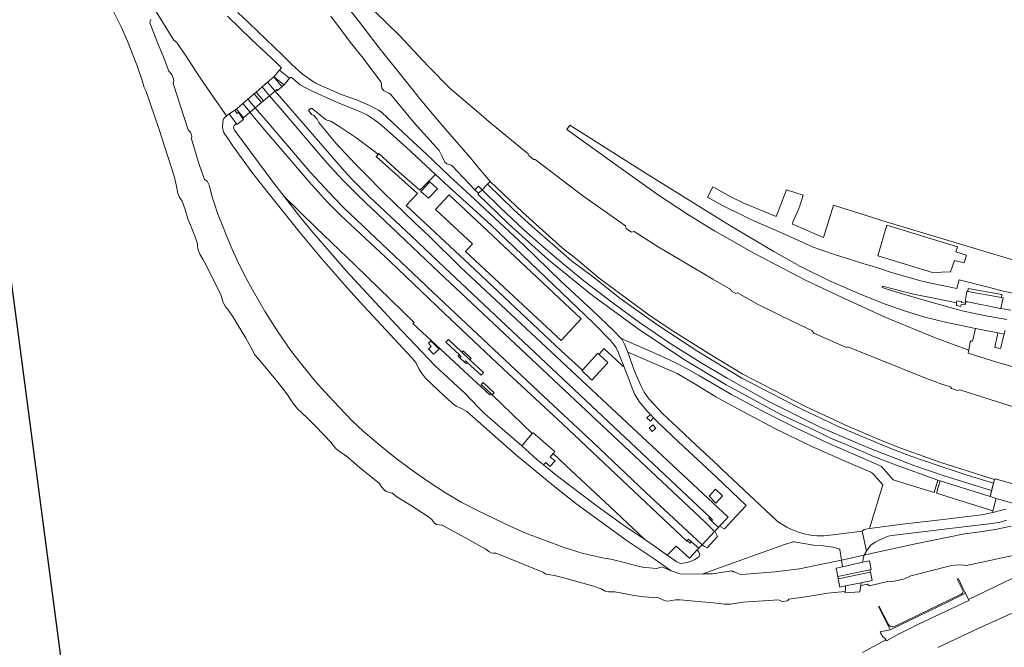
# Model space of a CAD drawing. Extents: x 148869 to 161638, y 453607 to 469810.
# Tile 165 of 256: x 152740 to 153149, y 462735 to 462996. Entities that reach past the tile are written whole.
import ezdxf

# ---------------------------------------------------------------- set-up
doc = ezdxf.new("R2010")
doc.units = 0
doc.layers.add('2024', color=160, linetype='CONTINUOUS')
doc.layers.add('2024 hatch', color=160, linetype='CONTINUOUS')
for name, color, linetype, lineweight in [('B-RO-VH-VERHARDING_GESLOTEN-GV', 251, 'CONTINUOUS', 18), ('B-RO-VH-VERHARDING_HALFVERHARDING-GV', 251, 'CONTINUOUS', 18), ('B-RO-VH-VERHARDING_OPEN-GV', 251, 'CONTINUOUS', 18)]:
    doc.layers.add(name, color=color, linetype=linetype, lineweight=lineweight)

msp = doc.modelspace()

# ---------------------------------------------------------------- hatches: boundary and pattern name
at = {"layer": '2024 hatch'}
h = msp.add_hatch(dxfattribs=at)
h.set_pattern_fill('ANSI31', color=256, scale=29.988, angle=45)
h.set_pattern_definition([(90, (0, 0), (-29.988, 0), [])])
h.paths.add_polyline_path([(153060.97, 462471.33), (152787.39, 462332.45), (152683.96, 462314.58), (152571.59, 462395.32), (152563.82, 462406.18), (152398.44, 462422.66), (152151.13, 462555.77), (152130.97, 462967.46), (151963.51, 463060.43), (151619.43, 463158.93), (151635.54, 463357.09), (152009.16, 463977.93), (152157.72, 463944.62), (152280.12, 463919.12), (152508.66, 464143.59), (152698.68, 463896.62), (152536.72, 463732.43), (152656.87, 463588.89), (152658.63, 463316.61), (152691.32, 463187.08), (152688.32, 463085.82), (152689.17, 463075.64), (152721.38, 462998.51), (152757.48, 462725.88), (152775.44, 462698.77), (152933.57, 462680.1)])

# ---------------------------------------------------------------- linework, layer by layer
at = {"layer": '2024', "flags": 128}
msp.add_lwpolyline([(151635.54, 463357.09), (152009.16, 463977.93), (152157.72, 463944.62), (152280.12, 463919.12), (152508.66, 464143.59), (152698.68, 463896.62), (152536.72, 463732.43), (152656.87, 463588.89), (152658.63, 463316.61), (152691.32, 463187.08), (152688.32, 463085.82), (152689.17, 463075.64), (152721.38, 462998.51), (152757.48, 462725.88)], dxfattribs=at)
at = {"layer": 'B-RO-VH-VERHARDING_GESLOTEN-GV', "flags": 128}
for points in [[(152826.21, 462997.12), (152836.17, 462987.5), (152846.53, 462977.69), (152848.68, 462975.62), (152847.86, 462974.68), (152851.93, 462971.32), (152852.66, 462971.74), (152856.38, 462968.59), (152860.83, 462966.27), (152871.19, 462961.53), (152881.47, 462957.36), (152884.37, 462956.01), (152887.33, 462954.06), (152890.41, 462951.69), (152894.02, 462948.52), (152900.64, 462942.52), (152912.67, 462931.4), (152918.08, 462926.35), (152935.68, 462910.49), (152978.29, 462869.58), (152985.36, 462862.46), (152986.74, 462860.86), (152987.79, 462859.31), (152988.64, 462857.52), (152991.03, 462851.7), (152993.32, 462845.7), (152994.38, 462842.64), (152995.57, 462839.93), (152997.29, 462837.09), (153000.57, 462833.23), (153002.02, 462831.71), (153003.36, 462830.29), (153005.43, 462828.12), (153013.79, 462820.21), (153029.5, 462805.68), (153041.78, 462793.83), (153035.89, 462787.45), (153032.81, 462784.11), (153030.78, 462785.22), (153030.3, 462784.71), (153028.73, 462783.06), (153028.9, 462782.89), (153029.89, 462780.94), (153025.58, 462776.28), (153024.57, 462776.76), (153023.55, 462777.55), (153022.17, 462776.09), (153021.48, 462775.36), (153022.19, 462774.39), (153022.41, 462773.83), (153022.44, 462773.43), (153022.34, 462772.71), (153021.55, 462772.07), (153020.54, 462771.43), (153019.65, 462770.97), (153018.72, 462770.61), (153017.18, 462770.16), (153014.82, 462769.78), (153014.23, 462769.88), (153012.97, 462770.49), (153008.98, 462773.17), (153004.11, 462776.65), (152999.65, 462779.7), (152995.49, 462782.48), (152990.4, 462786.01), (152979.83, 462793.59), (152963.44, 462806.06), (152957.61, 462810.67), (152954.73, 462813.1), (152948.55, 462818.58), (152941.56, 462824.77), (152935.46, 462829.96), (152932.92, 462832.22), (152930.77, 462834.3), (152924.68, 462840.59), (152921.95, 462843.11), (152916.14, 462848.49), (152912.52, 462851.84), (152896.22, 462869.05), (152882.48, 462883.85), (152875.6, 462891.38), (152866.65, 462901.62), (152861.19, 462908), (152856.75, 462913.42), (152849.75, 462922.22), (152845.5, 462927.72), (152829.16, 462949.8), (152828.75, 462950.71), (152828.77, 462951.3), (152828.94, 462951.66), (152829.21, 462951.96), (152829.9, 462952.36), (152826.92, 462956.58), (152825.79, 462955.69), (152825.03, 462955.09), (152824.66, 462954.62), (152824.35, 462953.88), (152824.2, 462952.9), (152824.18, 462951.1), (152824.32, 462950.11), (152824.68, 462948.76), (152825.07, 462948.06), (152826.48, 462946.12), (152828.27, 462943.45), (152836.38, 462932.26), (152839.32, 462928.47), (152845.36, 462921.01), (152856.44, 462907.08), (152860.52, 462902.14), (152865.44, 462896.35), (152875.16, 462885.19), (152881.15, 462878.47), (152902.75, 462855.3), (152903.93, 462853.94), (152904.63, 462852.97), (152905.78, 462850.64), (152906.71, 462849.09), (152907.64, 462847.79), (152908.57, 462846.75), (152914.04, 462841.47), (152919.65, 462836.34), (152921.24, 462835.14), (152923.51, 462834.13), (152925.66, 462832.93), (152945.75, 462815.14), (152961.55, 462802.12), (152971.55, 462794.23), (152992.34, 462779.19), (153003.63, 462771.7), (153010.63, 462766.73), (153013.78, 462765.6), (153014.76, 462765.37), (153023.76, 462765.41), (153057.73, 462777.66), (153060.59, 462778.53), (153061.35, 462778.71), (153061.84, 462778.71), (153069.76, 462777.43), (153073.83, 462777.12), (153077.8, 462776.56), (153080.3, 462775.88), (153080.82, 462775.59), (153081.45, 462771.2), (153090.85, 462773.27), (153091.88, 462774.84), (153090, 462783.17), (153077.84, 462781.59), (153074.21, 462781.28), (153071.36, 462781.31), (153068.55, 462781.52), (153066, 462782.03), (153063.59, 462782.71), (153062.2, 462783.28), (153060.73, 462783.89), (153058.75, 462784.86), (153056.65, 462786.03), (153055.32, 462786.9), (153054.23, 462787.78), (153031.91, 462808.79), (153030.58, 462810.02), (153028.08, 462812.34), (153026.59, 462813.73), (153018.84, 462820.93), (153013.39, 462826.05), (153007.16, 462831.95), (153001.53, 462838), (153000.33, 462839.5), (152999.43, 462840.98), (152998.18, 462843.45), (152996.79, 462846.5), (152995.33, 462850.01), (152992.7, 462857.56), (152991.39, 462860.56), (152990.22, 462862.78), (152989.92, 462863.17), (152986.95, 462866.27), (152978.01, 462874.85), (152964.98, 462886.96), (152949.33, 462901.93), (152927.24, 462922.58), (152918.55, 462930.64), (152908.97, 462939.82), (152901.33, 462946.91), (152890.3, 462957.09), (152888.95, 462958.02), (152885.53, 462959.87), (152880.3, 462962.17), (152873.87, 462964.51), (152864.04, 462968.71), (152862.99, 462969.33), (152861.14, 462970.41), (152859.23, 462971.78), (152857.43, 462973.07), (152852.98, 462977.12), (152849.08, 462980.89), (152835.2, 462994.29), (152830.53, 462998.59)], [(153155.88, 462894.88), (153129.53, 462902.83), (153100.51, 462911.57), (153078.16, 462918.63), (153074.02, 462905.17), (153061.04, 462910.71), (153061.33, 462911.91), (153063.53, 462916.84), (153064.26, 462918.73), (153065.54, 462922.76), (153058.58, 462924.93), (153054.27, 462913.95), (153040.84, 462919.49), (153035.5, 462922.12), (153027.96, 462926.28), (153025.7, 462921.97), (153031.97, 462918.53), (153040.15, 462914.44), (153042.42, 462913.42), (153045.33, 462911.96), (153053.99, 462908.26), (153065.81, 462902.96), (153069.33, 462901.28), (153078.51, 462898.09), (153085.26, 462896.04), (153090.27, 462894.32), (153096.58, 462892.52), (153101.84, 462890.8), (153113.82, 462887.31), (153118.58, 462886.28), (153129.47, 462884.06), (153130.38, 462887.6), (153143.52, 462884.29), (153148.71, 462882.86), (153153.32, 462881.91)], [(153149.46, 462866.59), (153149.06, 462865.05), (153147.5, 462859.12), (153145.2, 462859.51), (153146.52, 462865.53), (153137.18, 462867.42), (153135.94, 462862.09), (153135.36, 462862.22), (153135.01, 462861.83), (153134.38, 462858.34), (153134.17, 462857.12), (153145.98, 462853.4), (153159.9, 462849.35)], [(153149.79, 462792.38), (153148.07, 462791.84), (153144.32, 462790.96), (153139.61, 462789.95), (153121.31, 462787.71), (153107.86, 462786.17), (153093.06, 462784.32), (153090.89, 462783.92), (153090, 462783.17), (153091.88, 462774.84), (153092.26, 462775.55), (153093.71, 462777.35), (153095.47, 462778.57), (153097.7, 462779.68), (153100.92, 462781.08), (153102.38, 462781.41), (153126.5, 462784.22), (153143.99, 462786.37), (153147.44, 462786.94), (153150.25, 462787.73)]]:
    msp.add_lwpolyline(points, dxfattribs=at)
for points in [[(152845.47, 462971.89), (152842.88, 462969.65), (152845.98, 462966.03), (152846.69, 462966.64), (152847.02, 462966.3), (152848.86, 462967.87), (152848.56, 462968.24)], [(152849.35, 462968.86), (152849.71, 462968.58), (152851.93, 462971.32), (152847.86, 462974.68), (152845.47, 462971.89)], [(152841.18, 462961.95), (152843.71, 462964.08), (152840.61, 462967.71), (152838.18, 462965.61)], [(152837.26, 462964.82), (152834.68, 462962.61), (152837.73, 462959.05), (152840.34, 462961.24)], [(152832.58, 462960.81), (152829.92, 462958.53), (152832.88, 462954.96), (152835.53, 462957.2), (152835.68, 462957.32)], [(152832.47, 462954.62), (152830.86, 462957.08), (152830.2, 462956.73), (152829.2, 462958.06), (152826.92, 462956.58), (152829.9, 462952.36), (152830.09, 462952.11), (152832.8, 462954.16)], [(152906.6, 462924.35), (152909.78, 462921.46), (152913.45, 462925.42), (152910.35, 462928.35)], [(152930.5, 462923.54), (152932.06, 462924.98), (152930.6, 462926.46), (152929.04, 462924.98)], [(152934.31, 462927.37), (152945.11, 462916.79), (152952.9, 462909.71), (152962.38, 462901.39), (152969.21, 462895.52), (152978.31, 462888.65), (152989.33, 462880.01), (153004.34, 462869.29), (153021.31, 462858.1), (153040.05, 462846.8), (153064.92, 462833.86), (153079.54, 462826.98), (153090.32, 462822.35), (153101.33, 462817.85), (153110.35, 462814.4), (153121.65, 462810.41), (153133.67, 462806.49), (153144.67, 462803.08), (153145.07, 462804.59), (153122.75, 462811.67), (153106.08, 462817.73), (153098.1, 462820.88), (153084.32, 462826.66), (153066.15, 462835.06), (153040.44, 462848.44), (153027.35, 462856.34), (153012.57, 462865.6), (153001.91, 462872.66), (152980.77, 462888.32), (152970.98, 462896.4), (152965.42, 462900.79), (152948.83, 462915.65), (152935.38, 462928.43)], [(153121.46, 462804.38), (153122.52, 462804.04), (153132.23, 462800.99), (153143.21, 462797.58), (153143.86, 462800.01), (153124.1, 462806.18), (153111.53, 462810.45), (153093.35, 462817.56), (153082.63, 462822.04), (153072.34, 462826.57), (153050.66, 462837.35), (153033.86, 462846.68), (153023.84, 462852.67), (153010.52, 462861.06), (152997.48, 462869.84), (152986.51, 462877.88), (152974.36, 462887.13), (152965.72, 462894.21), (152957.41, 462901.25), (152949.44, 462908.41), (152939.49, 462917.67), (152932.06, 462924.98), (152930.5, 462923.54), (152930.22, 462923.24), (152943.05, 462910.92), (152959.71, 462895.94), (152964.71, 462891.77), (152977.97, 462881.08), (152997.42, 462866.79), (153016.44, 462854.21), (153033.51, 462843.99), (153056.5, 462831.49), (153069.69, 462825.41), (153076.91, 462821.82), (153083.36, 462819.21), (153095.18, 462814.12), (153103.89, 462810.7)], [(153129.7, 462901.31), (153129, 462899.28), (153133.36, 462897.85), (153132.51, 462894.64), (153128.41, 462895.68), (153126.8, 462890.86), (153119.35, 462890.62), (153096.56, 462897.59), (153100.3, 462910.26)], [(153148.61, 462880.12), (153147.92, 462880.24), (153142.55, 462881.17), (153139.39, 462881.72), (153133.97, 462882.7), (153133.58, 462882.76), (153132.81, 462878.59), (153133.13, 462878.53), (153133.32, 462878.5), (153133.79, 462878.41), (153138.59, 462877.47), (153141.66, 462876.87), (153147.42, 462875.74), (153147.75, 462875.68)], [(152925.9, 462853.32), (152931.61, 462847.95), (152932.64, 462849.04), (152926.93, 462854.41), (152923.64, 462857.51), (152918.03, 462862.79), (152917, 462861.7), (152922.61, 462856.42), (152922.98, 462856.07), (152923.34, 462855.73), (152922.83, 462855.18), (152924.66, 462853.46), (152925.17, 462854.01), (152925.54, 462853.67)], [(152922.83, 462855.18), (152923.34, 462855.73), (152922.98, 462856.07), (152922.61, 462856.42), (152922.1, 462855.87), (152922.47, 462855.53)], [(152923.64, 462857.51), (152926.93, 462854.41), (152927.19, 462854.69), (152927.44, 462854.96), (152924.16, 462858.05), (152923.9, 462857.78)], [(152973.73, 462850.1), (152973.54, 462849.88), (152977.66, 462845.92), (152983.99, 462852.88), (152984.27, 462853.19), (152980.74, 462856.63), (152980.18, 462857.19)], [(152925.9, 462853.32), (152925.54, 462853.67), (152925.17, 462854.01), (152924.66, 462853.46), (152925.02, 462853.12), (152925.39, 462852.78)], [(152962.36, 462812.36), (152960.39, 462813.99), (152961.64, 462815.47), (152962.31, 462816.27), (152960.57, 462817.73), (152955.01, 462822.55), (152953.27, 462824.05), (152953, 462823.72), (152952.89, 462823.82), (152948.55, 462818.58), (152954.73, 462813.1), (152957.61, 462810.67), (152958.48, 462811.73), (152960.26, 462810.06)], [(153121.31, 462800.07), (153120.97, 462798.99), (153144.36, 462791.68), (153145.75, 462796.78), (153143.21, 462797.58), (153132.23, 462800.99), (153122.52, 462804.04), (153121.26, 462800.08)], [(153079.87, 462764.39), (153093.24, 462767.09), (153093.83, 462767.25), (153093.05, 462770.84), (153090.36, 462770.3), (153081.83, 462768.4), (153079.22, 462767.83)], [(153090.85, 462773.27), (153081.45, 462771.2), (153081.83, 462768.4), (153090.36, 462770.3), (153090.49, 462771.97)], [(153093.45, 462766.16), (153080.06, 462763.41), (153080.71, 462759.94), (153083.18, 462760.41), (153089.62, 462761.65), (153094.24, 462762.62)], [(153089.1, 462758.02), (153089.47, 462760.64), (153089.62, 462761.65), (153083.18, 462760.41), (153083.14, 462758.84), (153082.96, 462758.14), (153082.82, 462757.62)]]:
    msp.add_lwpolyline(points, close=True, dxfattribs=at)
at = {"layer": 'B-RO-VH-VERHARDING_HALFVERHARDING-GV', "flags": 128}
for points in [[(152869.09, 462997.19), (152877.34, 462986.13), (152882.54, 462979.62), (152889.96, 462969.87), (152890.16, 462969.18), (152890.18, 462968.16), (152890.31, 462967.22), (152891.05, 462966.21), (152893.24, 462965.18), (152893.91, 462964.77), (152903.85, 462952.88), (152914.14, 462941.27), (152915.26, 462939.17), (152916.51, 462936.45), (152917.35, 462935.74), (152918.52, 462935.56), (152919.47, 462935.09), (152929.04, 462924.98), (152930.6, 462926.46), (152932.06, 462924.98), (152934.31, 462927.37), (152935.38, 462928.43), (152930.65, 462933.98), (152927.15, 462938.4), (152915.02, 462952.25), (152906.24, 462962.69), (152903.18, 462966.49), (152889.72, 462983.46), (152880.64, 462995.14), (152869.62, 463009.36)], [(152777.52, 463001.58), (152781.98, 462992.72), (152784.67, 462986.8), (152788.68, 462976.47), (152790.9, 462969.93), (152791.54, 462967.46), (152792.33, 462965.84), (152797.69, 462950.46), (152803.99, 462930.61), (152804.9, 462927.1), (152805.62, 462923.57), (152806.12, 462922.02), (152807.34, 462920.22), (152808.61, 462916.87), (152809.77, 462912.88), (152810.87, 462910.35), (152812.76, 462905.51), (152813.75, 462902.59), (152813.77, 462901.34), (152814.08, 462899.6), (152814.63, 462898.27), (152815.98, 462896.12), (152817.64, 462893.11), (152823.44, 462881.38), (152824.45, 462878.22), (152825.39, 462876.31), (152826.41, 462875.2), (152828.58, 462872.11), (152833.81, 462863.43), (152835.92, 462859.62), (152837.54, 462856.47), (152839.58, 462854.13), (152846.94, 462845.21), (152850.85, 462840.25), (152853.64, 462836.04), (152855.3, 462834.05), (152859.21, 462830.39), (152862.61, 462826.98), (152869.18, 462820.18), (152871.1, 462817.71), (152872.06, 462816.8), (152876.21, 462813.94), (152881.1, 462809.67), (152889.3, 462803.09), (152890.21, 462801.54), (152891.27, 462800.29), (152892.19, 462799.62), (152894.7, 462798.94), (152897.06, 462797.14), (152902.23, 462793.99), (152909.36, 462789.36), (152911.21, 462788), (152912.05, 462786.68), (152913.13, 462785.97), (152914.19, 462785.77), (152915.44, 462785.71), (152918.22, 462784.1), (152924.88, 462780.6), (152930.84, 462777.28), (152933.65, 462775.65), (152934.85, 462774.73), (152935.78, 462774.17), (152936.72, 462774.03), (152937.77, 462774), (152939.33, 462773.52), (152957.36, 462766.15), (152958.55, 462765.34), (152962.08, 462764.82), (152966.04, 462763.83), (152978.4, 462760.34), (152981.59, 462759.17), (152983.19, 462758.22), (152984.72, 462758.02), (152987.23, 462757.96), (152995.25, 462756.41), (152999.1, 462755.93), (153005.35, 462755.5), (153008.2, 462754.23), (153009.34, 462754.14), (153012.39, 462754.62), (153014.42, 462754.59), (153021.88, 462753.92), (153028.28, 462753.46), (153032.8, 462752.92), (153035.29, 462752.92), (153040.57, 462753.66), (153055.29, 462754.71), (153056.67, 462753.95), (153059.01, 462754.19), (153059.51, 462754.94), (153066.43, 462755.91), (153075.83, 462757.47), (153082.96, 462758.14), (153083.14, 462758.84), (153083.18, 462760.41), (153080.71, 462759.94), (153080.06, 462763.41), (153079.87, 462764.39), (153079.22, 462767.83), (153081.83, 462768.4), (153081.45, 462771.2), (153078.01, 462770.45), (153063.98, 462767.54), (153053.72, 462766.31), (153041.77, 462765.26), (153039.77, 462765.16), (153038.99, 462765.31), (153037.04, 462766.34), (153036.44, 462766.35), (153035.81, 462766.64), (153027.87, 462765.46), (153023.76, 462765.41), (153014.76, 462765.37), (153013.78, 462765.6), (153010.63, 462766.73), (153006.74, 462768.41), (153005.06, 462767.77), (153004.47, 462767.68), (152998.7, 462768.26), (152996.93, 462768.59), (152990.56, 462770.28), (152985.63, 462771.53), (152982.82, 462771.96), (152974.09, 462773.96), (152966.11, 462776.38), (152949.75, 462782.55), (152943.7, 462785.3), (152930.09, 462791.77), (152923.36, 462795.29), (152916.81, 462799.15), (152909.6, 462803.83), (152902.71, 462808.64), (152895.68, 462813.93), (152888.82, 462819.44), (152882.6, 462824.78), (152878.23, 462828.9), (152872.51, 462834.77), (152866.64, 462841.06), (152862.67, 462845.55), (152855.83, 462853.91), (152852.44, 462858.36), (152847.28, 462865.88), (152841.86, 462874.29), (152836.56, 462883.46), (152834.27, 462887.68), (152832.18, 462891.78), (152830.09, 462896.1), (152828.02, 462900.65), (152825.9, 462905.62), (152823.81, 462910.81), (152822.25, 462914.93), (152820.59, 462919.65), (152819.89, 462921.94), (152819.2, 462924.86), (152818.54, 462926.96), (152817.75, 462928.62), (152816.59, 462929.34), (152814.43, 462935.54), (152811.23, 462946.22), (152811.39, 462947.29), (152810.88, 462948.93), (152809.78, 462949.92), (152803.61, 462969.18), (152803.95, 462970.55), (152803.12, 462972.95), (152801.81, 462974.34), (152799.45, 462980.45), (152796.97, 462986.47), (152793.85, 462994.35), (152794.29, 462995.71)], [(152793.68, 463003.63), (152803.83, 462987.11), (152805.18, 462986.24), (152809.73, 462979.44), (152814.8, 462971.5), (152820.44, 462963.5), (152825.79, 462955.69), (152826.92, 462956.58), (152829.2, 462958.06), (152829.92, 462958.53), (152832.58, 462960.81), (152834.68, 462962.61), (152837.26, 462964.82), (152838.18, 462965.61), (152840.61, 462967.71), (152842.88, 462969.65), (152845.47, 462971.89), (152847.86, 462974.68), (152848.68, 462975.62), (152846.53, 462977.69), (152836.17, 462987.5), (152826.21, 462997.12)], [(152887.62, 462998.94), (152897.61, 462989.23), (152909.56, 462976.35), (152918.79, 462967.09), (152932.66, 462955.35), (152934.95, 462953.28), (152951.2, 462940.01), (152951.47, 462939.22), (152953.46, 462937.64), (152954.14, 462937.64), (152973.99, 462922.51), (152991.73, 462909.99), (152991.94, 462908.95), (152994.1, 462907.46), (152995.26, 462907.67), (153005.24, 462901.32), (153016.72, 462894.48), (153027.91, 462887.94), (153035.52, 462883.6), (153035.7, 462882.93), (153037.48, 462881.92), (153038.23, 462882.16), (153046.85, 462877.38), (153061.22, 462870.22), (153069.12, 462866.51), (153069.95, 462865.5), (153083.49, 462859.48), (153084.13, 462859.8), (153096.19, 462854.85), (153116.82, 462846.61), (153123.22, 462844.28), (153126.84, 462843.08), (153127.21, 462842.51), (153129.66, 462841.67), (153130.63, 462841.88), (153155.08, 462834.11)], [(153159.9, 462849.35), (153145.98, 462853.4), (153134.17, 462857.12), (153134.38, 462858.34), (153120.82, 462863.39), (153099.88, 462871.95), (153079.59, 462881.18), (153066.82, 462887.38), (153045.03, 462898.67), (153028.7, 462907.92), (153018.33, 462914.31), (153005.34, 462922.8), (152985.98, 462936.56), (152967.26, 462950.09), (152968.49, 462951.81), (153000.2, 462931.79), (153035.36, 462909.99), (153053.3, 462899.41), (153064.35, 462893.09), (153076.45, 462887.14), (153088.93, 462881.76), (153099.66, 462877.42), (153108.13, 462874.6), (153116.17, 462872.09), (153125.22, 462869.84), (153137.18, 462867.42), (153146.52, 462865.53), (153149.06, 462865.05), (153149.46, 462866.59)], [(153153.32, 462881.91), (153148.71, 462882.86), (153143.52, 462884.29), (153130.38, 462887.6), (153129.47, 462884.06), (153118.58, 462886.28), (153113.82, 462887.31), (153101.84, 462890.8), (153096.58, 462892.52), (153090.27, 462894.32), (153085.26, 462896.04), (153078.51, 462898.09), (153069.33, 462901.28), (153065.81, 462902.96), (153053.99, 462908.26), (153045.33, 462911.96), (153042.42, 462913.42), (153040.15, 462914.44), (153031.97, 462918.53), (153025.7, 462921.97), (153027.96, 462926.28), (153035.5, 462922.12), (153040.84, 462919.49), (153054.27, 462913.95), (153058.58, 462924.93), (153065.54, 462922.76), (153064.26, 462918.73), (153063.53, 462916.84), (153061.33, 462911.91), (153061.04, 462910.71), (153074.02, 462905.17), (153078.16, 462918.63), (153100.51, 462911.57), (153129.53, 462902.83), (153155.88, 462894.88)], [(153150.26, 462871.12), (153140.76, 462872.75), (153131.58, 462874.71), (153118.14, 462878.43), (153103.48, 462882.72), (153098.34, 462884.36), (153098.55, 462884.97), (153111.4, 462881.71), (153120.51, 462879.78), (153129.32, 462878.08), (153129.41, 462878.9), (153131.38, 462878.61), (153131.32, 462878.13), (153133.04, 462877.96), (153133.13, 462878.53), (153132.81, 462878.59), (153133.58, 462882.76), (153133.97, 462882.7), (153134.18, 462883.97), (153148.15, 462881.51), (153147.92, 462880.24), (153148.61, 462880.12), (153147.75, 462875.68), (153151.82, 462875.02)], [(153152.03, 462785.28), (153145.36, 462783.93), (153139.07, 462782.91), (153132.54, 462782.04), (153112.27, 462777.9), (153095.1, 462774.21), (153090.85, 462773.27), (153090.49, 462771.97), (153090.36, 462770.3), (153093.05, 462770.84), (153093.83, 462767.25), (153093.24, 462767.09), (153093.45, 462766.16), (153094.24, 462762.62), (153089.62, 462761.65), (153089.47, 462760.64), (153092.11, 462761.18), (153093.13, 462760.45), (153100.64, 462762.25), (153102.25, 462762.14), (153107.69, 462763.37), (153110.23, 462764.67), (153126.57, 462768.73), (153128.65, 462769.06), (153130.56, 462769.13), (153132.45, 462769.04), (153133.45, 462768.88), (153155.96, 462773.72)], [(153121.45, 462734.82), (153138.58, 462742.85), (153155.24, 462750.36), (153163.22, 462753.21), (153168.73, 462755.33), (153185.53, 462761.15), (153195.33, 462764.05), (153197.9, 462764.81), (153206.27, 462767.7), (153202.6, 462780.9), (153180.89, 462773.55), (153159.89, 462766.36), (153152.47, 462763.53), (153134.21, 462754.86), (153134.43, 462754.4), (153113.45, 462744.53), (153104.36, 462739.99), (153100.76, 462737.93), (153100.1, 462737.58), (153099.86, 462738), (153090.17, 462732.81)]]:
    msp.add_lwpolyline(points, dxfattribs=at)
for points in [[(152851.93, 462971.32), (152849.71, 462968.58), (152848.86, 462967.87), (152847.02, 462966.3), (152846.69, 462966.64), (152845.98, 462966.03), (152851.38, 462959.71), (152865.77, 462943.07), (152875, 462932.54), (152878.3, 462929.05), (152885.18, 462922.08), (152902.56, 462905.84), (152916.4, 462892.73), (153026.72, 462789.04), (153027.86, 462787.92), (153027.42, 462787.46), (153030.3, 462784.71), (153030.78, 462785.22), (153034.29, 462788.95), (152923.11, 462892.83), (152909.93, 462905.81), (152903.92, 462911.42), (152890.99, 462923.93), (152883.41, 462931.7), (152879.32, 462935.73), (152871.25, 462944.38), (152864.13, 462952.92), (152863.51, 462954.29), (152862.07, 462955.93), (152861.19, 462956.3), (152859.91, 462958.04), (152860.91, 462958.83), (152861.33, 462958.79), (152866.89, 462954.22), (152867.56, 462953.88), (152869.12, 462953.48), (152872.96, 462951.2), (152879.59, 462946.74), (152887.72, 462940.67), (152888.78, 462939.72), (152889.1, 462940.09), (152897.46, 462932.41), (152906.22, 462924.83), (152912.67, 462931.4), (152900.64, 462942.52), (152894.02, 462948.52), (152890.41, 462951.69), (152887.33, 462954.06), (152884.37, 462956.01), (152881.47, 462957.36), (152871.19, 462961.53), (152860.83, 462966.27), (152856.38, 462968.59), (152852.66, 462971.74)], [(152841.18, 462961.95), (152840.34, 462961.24), (152837.73, 462959.05), (152843.19, 462952.68), (152860.88, 462932.02), (152870.39, 462921.75), (152874.73, 462917.32), (152913.91, 462880.3), (152957.56, 462839.24), (152978.09, 462820.13), (153000.14, 462799.27), (153019.32, 462781.38), (153023.55, 462777.55), (153028.73, 462783.06), (153024.74, 462786.92), (152914.37, 462890.57), (152897.44, 462906.5), (152880.64, 462922.46), (152874.14, 462928.96), (152868.84, 462934.68), (152865.02, 462939.05), (152849.08, 462957.78), (152843.71, 462964.08)], [(152926.43, 462847.96), (152935.28, 462839.77), (152935.77, 462840.3), (152931.62, 462844.13), (152932.43, 462845), (152937.09, 462840.68), (152936.29, 462839.81), (152952.89, 462823.82), (152953, 462823.72), (152953.27, 462824.05), (152955.01, 462822.55), (152960.57, 462817.73), (152962.31, 462816.27), (152961.64, 462815.47), (152969.12, 462808.35), (152985.21, 462793.39), (152999.65, 462779.7), (153004.11, 462776.65), (153008.98, 462773.17), (153012.69, 462776.91), (153018.3, 462771.98), (153021.48, 462775.36), (153022.17, 462776.09), (153019.07, 462778.8), (153018.49, 462778.19), (153017.34, 462779.27), (153017.14, 462779.06), (152965.57, 462827.57), (152940.85, 462850.65), (152916.32, 462873.7), (152893.9, 462895.07), (152873.14, 462914.46), (152867.69, 462920.03), (152860.16, 462928.32), (152840.83, 462950.74), (152835.53, 462957.2), (152832.88, 462954.96), (152832.47, 462954.62), (152832.8, 462954.16), (152830.09, 462952.11), (152829.9, 462952.36), (152829.21, 462951.96), (152828.94, 462951.66), (152828.77, 462951.3), (152828.75, 462950.71), (152829.16, 462949.8), (152845.5, 462927.72), (152849.75, 462922.22), (152862.91, 462909.37), (152879.23, 462893.71), (152903.74, 462869.93), (152903.25, 462869.4), (152920.62, 462853.33)], [(153134.38, 462858.34), (153135.01, 462861.83), (153135.36, 462862.22), (153135.94, 462862.09), (153137.18, 462867.42), (153125.22, 462869.84), (153116.17, 462872.09), (153108.13, 462874.6), (153099.66, 462877.42), (153088.93, 462881.76), (153076.45, 462887.14), (153064.35, 462893.09), (153053.3, 462899.41), (153035.36, 462909.99), (153000.2, 462931.79), (152968.49, 462951.81), (152967.26, 462950.09), (152985.98, 462936.56), (153005.34, 462922.8), (153018.33, 462914.31), (153028.7, 462907.92), (153045.03, 462898.67), (153066.82, 462887.38), (153079.59, 462881.18), (153099.88, 462871.95), (153120.82, 462863.39)], [(153143.86, 462800.01), (153144.67, 462803.08), (153133.67, 462806.49), (153121.65, 462810.41), (153110.35, 462814.4), (153101.33, 462817.85), (153090.32, 462822.35), (153079.54, 462826.98), (153064.92, 462833.86), (153040.05, 462846.8), (153021.31, 462858.1), (153004.34, 462869.29), (152989.33, 462880.01), (152978.31, 462888.65), (152969.21, 462895.52), (152962.38, 462901.39), (152952.9, 462909.71), (152945.11, 462916.79), (152934.31, 462927.37), (152932.06, 462924.98), (152939.49, 462917.67), (152949.44, 462908.41), (152957.41, 462901.25), (152965.72, 462894.21), (152974.36, 462887.13), (152986.51, 462877.88), (152997.48, 462869.84), (153010.52, 462861.06), (153023.84, 462852.67), (153033.86, 462846.68), (153050.66, 462837.35), (153072.34, 462826.57), (153082.63, 462822.04), (153093.35, 462817.56), (153111.53, 462810.45), (153124.1, 462806.18)], [(152922.83, 462855.18), (152922.47, 462855.53), (152922.1, 462855.87), (152922.61, 462856.42), (152917, 462861.7), (152918.03, 462862.79), (152923.64, 462857.51), (152923.9, 462857.78), (152924.16, 462858.05), (152927.44, 462854.96), (152927.19, 462854.69), (152926.93, 462854.41), (152932.64, 462849.04), (152931.61, 462847.95), (152925.9, 462853.32), (152925.39, 462852.78), (152925.02, 462853.12), (152924.66, 462853.46)], [(153211.54, 462783.12), (153233.62, 462788.56), (153223.72, 462789.51), (153222.83, 462793.67), (153211.41, 462791.23), (153210.47, 462795.63), (153198.3, 462793.03), (153183.74, 462795.67), (153175.85, 462797.29), (153156.2, 462801.94), (153145.3, 462804.93), (153145.2, 462804.55), (153145.07, 462804.59), (153143.21, 462797.58), (153145.75, 462796.78), (153155.1, 462794.12), (153163.72, 462791.99), (153174.46, 462789.57), (153175.42, 462785.08), (153185.75, 462787.28), (153186.13, 462787.21), (153187.04, 462782.96), (153197.51, 462785.19)], [(153099.86, 462738), (153100.1, 462737.58), (153100.76, 462737.93), (153104.36, 462739.99), (153113.45, 462744.53), (153134.43, 462754.4), (153134.21, 462754.86), (153133, 462757.38), (153125.87, 462753.81), (153101.73, 462742.22), (153097.53, 462741.37), (153097.7, 462740.92), (153098.64, 462739.22), (153099.48, 462738.68)]]:
    msp.add_lwpolyline(points, close=True, dxfattribs=at)
at = {"layer": 'B-RO-VH-VERHARDING_OPEN-GV', "flags": 128}
for points in [[(152848.56, 462968.24), (152848.86, 462967.87), (152849.71, 462968.58), (152849.35, 462968.86), (152845.47, 462971.89)], [(152845.98, 462966.03), (152842.88, 462969.65), (152840.61, 462967.71), (152843.71, 462964.08)], [(152841.18, 462961.95), (152838.18, 462965.61), (152837.26, 462964.82), (152840.34, 462961.24)], [(152832.58, 462960.81), (152835.68, 462957.32), (152837.73, 462959.05), (152834.68, 462962.61)], [(152829.2, 462958.06), (152830.2, 462956.73), (152830.86, 462957.08), (152832.47, 462954.62), (152832.88, 462954.96), (152829.92, 462958.53)], [(152912.67, 462931.4), (152906.22, 462924.83), (152897.46, 462932.41), (152889.1, 462940.09), (152888.78, 462939.72), (152887.98, 462938.8), (152905.12, 462923.52), (152900.53, 462918.51), (152926.82, 462893.98), (152964.88, 462858.15), (152973.73, 462850.1), (152980.18, 462857.19), (152980.74, 462856.63), (152982.7, 462859.11), (152987.9, 462854.23), (152990.75, 462851.56), (152991.03, 462851.7), (152988.64, 462857.52), (152987.79, 462859.31), (152986.74, 462860.86), (152985.36, 462862.46), (152978.29, 462869.58), (152935.68, 462910.49), (152918.08, 462926.35)], [(152906.6, 462924.35), (152910.35, 462928.35), (152913.45, 462925.42), (152909.78, 462921.46)], [(152973.26, 462871.42), (152964.87, 462862.4), (152925.18, 462899.39), (152928.03, 462902.53), (152912.69, 462916.81), (152918.41, 462922.94)], [(153133.04, 462877.96), (153131.32, 462878.13), (153131.38, 462878.61), (153129.41, 462878.9), (153129.32, 462878.08), (153129.2, 462876.92), (153131.12, 462876.56), (153131.25, 462877.39), (153132.92, 462877.16), (153132.93, 462877.25)], [(152914.18, 462858.74), (152910.79, 462862.3), (152909.72, 462861.26), (152910.89, 462859.94), (152909.79, 462858.96), (152911.87, 462856.7)], [(153121.46, 462804.38), (153119.94, 462799.23), (153102.97, 462804.56), (153098.09, 462810.07), (153097.27, 462810.49), (153089.05, 462814), (153076.18, 462819.67), (153062.41, 462826.1), (153050.28, 462832.14), (153035.76, 462839.91), (153022.45, 462847.72), (153015.73, 462851.51), (153010.53, 462854.02), (153004.09, 462856.94), (152996.25, 462860.45), (152989.92, 462863.17), (152990.22, 462862.78), (152991.39, 462860.56), (152992.7, 462857.56), (153009.71, 462850.27), (153013.13, 462848.7), (153020.91, 462844.07), (153029.15, 462839.03), (153038.3, 462833.97), (153054.33, 462825.61), (153069.06, 462818.39), (153082.32, 462812.5), (153093.68, 462807.68), (153094.44, 462807.13), (153098.59, 462802.49), (153093.06, 462784.32), (153107.86, 462786.17), (153121.31, 462787.71), (153139.61, 462789.95), (153144.32, 462790.96), (153144.36, 462791.68), (153120.97, 462798.99), (153121.31, 462800.07), (153121.26, 462800.08), (153122.52, 462804.04)], [(152936.29, 462839.81), (152937.09, 462840.68), (152932.43, 462845), (152931.62, 462844.13), (152935.77, 462840.3)], [(153003.36, 462830.29), (153002.02, 462831.71), (153000.57, 462830.24), (153002.02, 462828.88)], [(153003, 462827.38), (153001.45, 462826.03), (153002.75, 462824.56), (153004.3, 462825.91)], [(153026.39, 462797.66), (153029.23, 462794.81), (153032.03, 462797.87), (153029.12, 462800.66)], [(153026.26, 462788.55), (153027.42, 462787.46), (153027.86, 462787.92), (153026.72, 462789.04)], [(153017.34, 462779.27), (153018.49, 462778.19), (153019.07, 462778.8), (153017.91, 462779.89)], [(153080.06, 462763.41), (153093.45, 462766.16), (153093.24, 462767.09), (153079.87, 462764.39)], [(153097.14, 462751.95), (153096.82, 462751.84), (153101.73, 462742.22), (153125.87, 462753.81), (153133, 462757.38), (153132.8, 462757.78), (153131.83, 462759.8), (153130.1, 462763.42), (153129.95, 462763.38), (153129.58, 462763.29), (153132.06, 462758.2), (153131.74, 462757.47), (153131.19, 462756.99), (153103.73, 462743.71), (153102.96, 462743.43), (153102.41, 462743.4), (153101.86, 462743.58), (153101.31, 462743.97), (153101, 462744.4)]]:
    msp.add_lwpolyline(points, close=True, dxfattribs=at)

doc.saveas('drawing.dxf')
